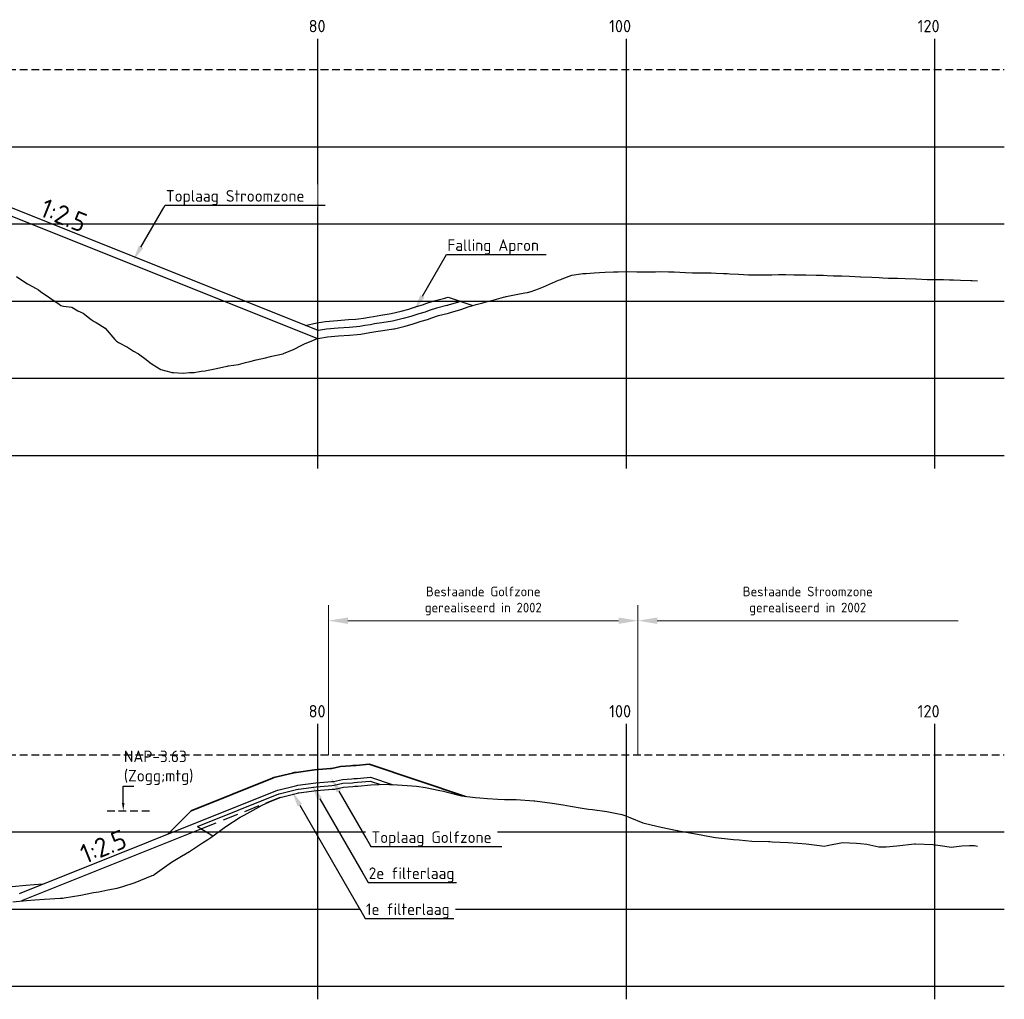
# Model space of a CAD drawing. Header units: metres. Extents: x 52809 to 58512, y 375258 to 377043.
# Tile 7 of 10: x 55707 to 55771, y 376820 to 376884. Entities that reach past the tile are written whole.
import ezdxf
from ezdxf import colors
from ezdxf.entities.mleader import LeaderData, LeaderLine
from ezdxf.math import Vec2, Vec3

# ---------------------------------------------------------------- set-up
doc = ezdxf.new("R2010")
doc.units = ezdxf.units.M
for name, pattern in [('ACAD_ISO08W100', [36, 24, -3, 6, -3]), ('DASHED', [0.75, 0.5, -0.25]), ('DASHED2', [0.375, 0.25, -0.125])]:
    doc.linetypes.add(name, pattern=pattern)
doc.layers.get('DEFPOINTS').update_dxf_attribs({"color": 30})
for name, color, linetype in [('B-WA-OB-LWS-2Hs-G', 140, 'DASHED'), ('B-WA-OB-NAP-G', 160, 'DASHED2'), ('N-WA-OB-ONTWERP- UITVULLING-G', 140, 'Continuous'), ('NAP', 10, 'ACAD_ISO08W100'), ('text', 7, 'Continuous')]:
    doc.layers.add(name, color=color, linetype=linetype)
for name, color, linetype, lineweight in [('B-WA-OB-ONTWERP-G', 92, 'Continuous', 25), ('N-CO-AM-T25', 7, 'Continuous', 25), ('N-WA-OB-BODEM-G', 252, 'Continuous', 35), ('N-WA-OB-BREUKSTEEN-G', 5, 'Continuous', 35)]:
    doc.layers.add(name, color=color, linetype=linetype, lineweight=lineweight)
doc.styles.add('NLCS-ISO', font='NLCS-ISO.ttf')
doc.styles.get("Standard").update_dxf_attribs({"font": 'NLCS-ISO.ttf'})
doc.dimstyles.new('NLCS-T25-PIJL_l3_h1', dxfattribs={"dimtxt": 2.5, "dimasz": 2.5, "dimexe": 2, "dimexo": 2, "dimgap": 0.7, "dimtad": 1, "dimdec": 3, "dimzin": 0, "dimdsep": 46, "dimtxsty": 'NLCS-ISO', "dimcen": 2.5, "dimdle": 2, "dimclrd": 256, "dimclre": 256, "dimclrt": 256, "dimadec": 1, "dimazin": 0, "dimtfac": 1, "dimtdec": 3, "dimtofl": 0, "dimtmove": 1, "dimatfit": 0, "dimfxl": 2, "dimfxlon": 1, "dimtfillclr": 254, "dimtolj": 1, "dimtzin": 0, "dimlwd": 18, "dimlwe": 18, "dimarcsym": 0})

# ---------------------------------------------------------------- blocks, each defined once
blk = doc.blocks.new('*D11')
at = {"linetype": 'Continuous', "lineweight": 18, "transparency": 16777216}
for p, q in [((55726.943, 376836.058), (55726.943, 376845.743)), ((55746.993, 376836.058), (55746.993, 376845.743)), ((55728.193, 376844.743), (55745.743, 376844.743))]:
    blk.add_line(p, q, dxfattribs=at)
at = {"transparency": 16777216}
for points in [[(55728.193, 376844.951), (55728.193, 376844.535), (55726.943, 376844.743)], [(55745.743, 376844.951), (55745.743, 376844.535), (55746.993, 376844.743)]]:
    blk.add_solid(points, dxfattribs=at)
at = {"layer": 'DEFPOINTS', "color": 0, "transparency": 16777216}
for p in [(55746.993, 376844.743), (55726.943, 376826.058), (55746.993, 376826.058)]:
    blk.add_point(p, dxfattribs=at)
at = {"transparency": 16777216, "insert": (55736.968, 376846.02), "char_height": 0.625, "attachment_point": 5, "style": 'NLCS-ISO'}
blk.add_mtext('\\A1;Bestaande Golfzone \\Pgerealiseerd in 2002', dxfattribs=at)

msp = doc.modelspace()

# ---------------------------------------------------------------- linework, layer by layer
at = {"linetype": 'Continuous', "lineweight": 18}
for p, q in [((55746.9933, 376836.0582), (55746.9933, 376845.7429)), ((55748.2433, 376844.7429), (55767.7593, 376844.7429))]:
    msp.add_line(p, q, dxfattribs=at)
msp.add_solid([(55748.2433, 376844.9512), (55748.2433, 376844.5346), (55746.9933, 376844.7429)])
at = {"layer": 'B-WA-OB-LWS-2Hs-G', "flags": 128}
msp.add_lwpolyline([(55712.578, 376832.4282), (55715.4392, 376832.4282)], dxfattribs=at)
at = {"layer": 'B-WA-OB-NAP-G', "ltscale": 2}
for points in [[(55644.6755, 376880.4468), (55770.7433, 376880.4468)], [(55644.6755, 376836.0582), (55770.7433, 376836.0582)]]:
    msp.add_lwpolyline(points, dxfattribs=at)
at = {"layer": 'B-WA-OB-ONTWERP-G', "flags": 128}
for points in [[(55735.5088, 376865.4335), (55735.3545, 376865.3806), (55734.6927, 376865.181), (55734.6591, 376865.1709), (55734.5984, 376865.1568), (55733.9284, 376864.99), (55733.4661, 376864.8365), (55733.1915, 376864.7384), (55732.7836, 376864.6154), (55732.4767, 376864.516), (55732.2802, 376864.4551), (55731.7805, 376864.3167), (55731.0921, 376864.1452), (55731.0895, 376864.1445), (55731.0739, 376864.1421), (55730.3932, 376864.0349), (55729.9259, 376863.9678), (55729.6639, 376863.9214), (55729.2874, 376863.8601), (55728.9573, 376863.8063), (55728.749, 376863.7811), (55728.2719, 376863.7469), (55727.5587, 376863.6959), (55727.5537, 376863.6957), (55726.8023, 376863.6333), (55726.2844, 376863.5399), (55726.2646, 376863.5357), (55692.4914, 376877.045)], [(55725.4311, 376863.8691), (55726.1879, 376864.0306), (55726.7371, 376864.1296), (55727.522, 376864.1948), (55727.5299, 376864.1951), (55728.2362, 376864.2457), (55728.7011, 376864.2789), (55728.887, 376864.3015), (55729.207, 376864.3536), (55729.5802, 376864.4144), (55729.8468, 376864.4615), (55730.3187, 376864.5293), (55730.9909, 376864.6352), (55731.6533, 376864.8003), (55732.1394, 376864.9349), (55732.3256, 376864.9926), (55732.6344, 376865.0927), (55733.0351, 376865.2135), (55733.3032, 376865.3092), (55733.789, 376865.4706), (55734.4815, 376865.643), (55734.5302, 376865.6543), (55734.5484, 376865.6597), (55734.6963, 376865.7043), (55736.301, 376865.1695)], [(55706.9055, 376827.0715), (55723.6261, 376833.7597), (55723.6572, 376833.7724), (55724.8067, 376834.0543), (55724.8889, 376834.0761), (55724.9559, 376834.0852), (55726.1098, 376834.2374), (55726.8822, 376834.2999), (55727.1383, 376834.3233), (55727.2663, 376834.3332), (55727.8388, 376834.4556), (55728.4574, 376834.4941), (55728.5861, 376834.5153), (55728.7947, 376834.5208), (55729.6555, 376834.6118), (55731.1372, 376834.1179)], [(55718.4404, 376831.4162), (55723.7197, 376833.5279), (55723.7345, 376833.5339), (55724.8685, 376833.812), (55724.9381, 376833.8305), (55724.9892, 376833.8375), (55726.1363, 376833.9887), (55726.9037, 376834.0508), (55727.1594, 376834.0741), (55727.3022, 376834.0852), (55727.8729, 376834.2072), (55728.4855, 376834.2454), (55728.6098, 376834.2658), (55728.8112, 376834.2712), (55729.6279, 376834.3574), (55730.3087, 376834.1305)], [(55718.4404, 376831.4162), (55719.4438, 376830.7949)], [(55694.2588, 376826.1675), (55697.1518, 376827.1319), (55697.257, 376827.1301), (55697.9565, 376827.1205), (55698.3823, 376827.1182), (55699.1188, 376827.1337), (55700.2826, 376827.1483), (55700.2964, 376827.1484), (55700.3171, 376827.1487), (55701.4665, 376827.1706), (55702.175, 376827.1901), (55702.6197, 376827.207), (55703.3521, 376827.2785), (55703.791, 376827.3213), (55704.0626, 376827.3362), (55704.9649, 376827.4001), (55705.9529, 376827.4869), (55706.1362, 376827.503), (55706.4309, 376827.5289), (55707.3147, 376827.6123), (55707.8662, 376827.6502), (55708.4443, 376827.687)]]:
    msp.add_lwpolyline(points, dxfattribs=at)
at = {"layer": 'N-WA-OB-BODEM-G', "linetype": 'Continuous', "lineweight": -3, "ltscale": 0.5}
for points in [[(55706.7065, 376867.0513), (55707.0529, 376866.8148), (55707.4265, 376866.5659), (55707.9778, 376866.2676), (55708.1465, 376866.1697), (55708.2609, 376866.0795), (55708.8666, 376865.6519), (55709.4689, 376865.2435), (55709.5866, 376865.1627), (55709.7603, 376865.1303), (55710.3066, 376865.0468), (55710.6769, 376864.8257), (55711.0267, 376864.6748), (55711.5428, 376864.2656), (55711.7467, 376864.1165), (55711.8849, 376864.0597), (55712.4667, 376863.6853), (55713.0929, 376862.952), (55713.1868, 376862.8599), (55713.3253, 376862.7683), (55713.9068, 376862.4653), (55714.3009, 376862.1998), (55714.6269, 376862.0287), (55715.1078, 376861.6561), (55715.3469, 376861.4789), (55715.5089, 376861.3611), (55716.0669, 376861.0107), (55716.7169, 376860.8463), (55716.787, 376860.8239), (55716.8903, 376860.8182), (55717.507, 376860.7772), (55717.9249, 376860.8133), (55718.227, 376860.8268), (55718.6728, 376860.9026), (55718.9471, 376860.9399), (55719.1329, 376860.9756), (55719.6671, 376861.0736), (55720.3409, 376861.2253), (55720.3871, 376861.2349), (55720.4553, 376861.2473), (55721.1072, 376861.3468), (55721.5489, 376861.4634), (55721.8272, 376861.5322), (55722.2378, 376861.6338), (55722.5473, 376861.712), (55722.757, 376861.7593), (55723.2673, 376861.8784), (55723.965, 376862.0316), (55723.9873, 376862.0398), (55724.0203, 376862.0524), (55724.7074, 376862.3383), (55725.173, 376862.5644), (55725.4274, 376862.7005), (55725.8028, 376862.8493), (55726.1474, 376862.9994), (55726.381, 376863.0493), (55726.8675, 376863.137), (55727.5853, 376863.1966), (55727.5875, 376863.1967), (55727.589, 376863.1968), (55728.3075, 376863.2482), (55728.797, 376863.2832), (55729.0276, 376863.3112), (55729.3678, 376863.3666), (55729.7476, 376863.4285), (55730.005, 376863.474), (55730.4676, 376863.5405), (55731.1503, 376863.648), (55731.1877, 376863.6537), (55731.213, 376863.66), (55731.9077, 376863.8331), (55732.421, 376863.9753), (55732.6278, 376864.0394), (55732.9328, 376864.1382), (55733.3478, 376864.2633), (55733.629, 376864.3637), (55734.0678, 376864.5095), (55734.7153, 376864.6706), (55734.7879, 376864.6875), (55734.837, 376864.7023), (55735.5079, 376864.9046), (55736.045, 376865.0889), (55736.2279, 376865.1486), (55736.4978, 376865.2255), (55736.948, 376865.3412), (55737.253, 376865.4196), (55737.668, 376865.5399), (55738.2803, 376865.7005), (55738.388, 376865.7317), (55738.4611, 376865.7479), (55739.1081, 376865.8854), (55739.6691, 376865.9813), (55739.8281, 376866.0124), (55740.0628, 376866.0811), (55740.5482, 376866.2451), (55740.8771, 376866.3791), (55741.2682, 376866.5351), (55741.8453, 376866.7975), (55741.9882, 376866.8584), (55742.0851, 376866.8957), (55742.7083, 376867.1303), (55743.2931, 376867.2206), (55743.4283, 376867.237), (55743.6278, 376867.2473), (55744.1483, 376867.286), (55744.5011, 376867.3072), (55744.8684, 376867.3324), (55745.4103, 376867.3395), (55745.5884, 376867.3419), (55745.7091, 376867.3451), (55746.3084, 376867.3613), (55746.9171, 376867.3523), (55747.0285, 376867.3507), (55747.1928, 376867.3505), (55747.7485, 376867.3501), (55748.1251, 376867.355), (55748.4686, 376867.3595), (55748.9753, 376867.345), (55749.1886, 376867.3389), (55749.3331, 376867.3348), (55750.0855, 376867.307), (55750.5411, 376867.2902), (55750.7578, 376867.2858), (55751.7491, 376867.2712), (55752.0687, 376867.2639), (55752.5403, 376867.2465), (55752.7888, 376867.2331), (55752.9571, 376867.2241), (55753.5088, 376867.1899), (55754.1652, 376867.1492), (55754.2288, 376867.1458), (55754.3228, 376867.146), (55754.9489, 376867.1436), (55755.3732, 376867.142), (55755.6689, 376867.1483), (55756.1053, 376867.1635), (55756.389, 376867.1782), (55756.5812, 376867.1721), (55757.109, 376867.1555), (55757.7892, 376867.1529), (55757.829, 376867.1518), (55757.8878, 376867.1517), (55758.5491, 376867.1364), (55758.9972, 376867.1197), (55759.2691, 376867.1096), (55759.6703, 376867.0947), (55759.9891, 376867.0864), (55760.2052, 376867.0778), (55760.7092, 376867.0578), (55761.4132, 376867.02), (55761.4292, 376867.0192), (55761.4528, 376867.0185), (55762.1492, 376867.0004), (55762.6212, 376866.9685), (55762.8693, 376866.9518), (55763.2353, 376866.9423), (55763.5893, 376866.9351), (55763.8292, 376866.9302), (55764.3094, 376866.9204), (55765.0178, 376866.8864), (55765.0294, 376866.8859), (55765.0372, 376866.8856), (55765.7494, 376866.8535), (55766.2452, 376866.8449), (55766.4695, 376866.8447), (55766.8003, 376866.8398), (55767.1895, 376866.8297), (55767.4532, 376866.8229), (55767.9095, 376866.8035), (55768.5828, 376866.7936), (55768.6296, 376866.7919), (55768.6612, 376866.7902), (55769.0093, 376866.7667)], [(55706.4763, 376826.531), (55707.3554, 376826.6139), (55707.8992, 376826.6513), (55708.5308, 376826.6915), (55709.552, 376826.7651), (55709.7063, 376826.7747), (55709.8018, 376826.7871), (55710.8818, 376826.962), (55711.7044, 376827.1232), (55712.0572, 376827.183), (55712.6276, 376827.2992), (55713.2327, 376827.4146), (55713.607, 376827.5146), (55714.4081, 376827.7919), (55715.5096, 376828.2293), (55715.5836, 376828.2606), (55715.7033, 376828.349), (55716.7591, 376829.0906), (55717.4122, 376829.4938), (55717.9345, 376829.7833), (55718.7789, 376830.3447), (55719.11, 376830.5648), (55719.3148, 376830.701), (55720.2854, 376831.4076), (55721.2173, 376832.0067), (55721.4609, 376832.1479), (55721.8546, 376832.3661), (55722.6363, 376832.7943), (55723.1199, 376833.014), (55723.8118, 376833.2955), (55724.9302, 376833.5698), (55724.9873, 376833.5849), (55725.0225, 376833.5897), (55726.1627, 376833.7401), (55726.9251, 376833.8017), (55727.1804, 376833.825), (55727.3382, 376833.8373), (55727.907, 376833.9588), (55728.5136, 376833.9966), (55728.6336, 376834.0164), (55728.8277, 376834.0216), (55729.6891, 376834.1125), (55730.7303, 376834.1428), (55730.8645, 376834.1382), (55731.0815, 376834.1216), (55732.04, 376834.0575), (55732.6329, 376834.0129), (55733.2155, 376833.9445), (55734.1572, 376833.7459), (55734.3909, 376833.6981), (55734.5355, 376833.6587), (55735.5664, 376833.394), (55736.4381, 376833.2889), (55736.7418, 376833.2618), (55737.2329, 376833.2264), (55737.9173, 376833.1793), (55738.3407, 376833.1682), (55739.0927, 376833.1603), (55740.2433, 376833.0797), (55740.2682, 376833.0781), (55740.3085, 376833.0724), (55741.4437, 376832.9303), (55742.1459, 376832.8066), (55742.6191, 376832.7332), (55743.3842, 376832.595), (55743.7946, 376832.5355), (55744.0485, 376832.5031), (55744.97, 376832.3852), (55745.951, 376832.1847), (55746.1455, 376832.1296), (55746.4598, 376831.9977), (55747.3209, 376831.6478), (55747.8536, 376831.5129), (55748.4964, 376831.3771), (55749.5355, 376831.1488), (55749.6719, 376831.1162), (55749.7562, 376831.101), (55750.8473, 376830.9222), (55751.6588, 376830.7684), (55752.0228, 376830.7052), (55752.6111, 376830.6331), (55753.1982, 376830.5726), (55753.5614, 376830.5351), (55754.3737, 376830.4642), (55755.464, 376830.4338), (55755.5491, 376830.4283), (55755.6868, 376830.4195), (55756.7246, 376830.3794), (55757.3666, 376830.3328), (55757.9001, 376830.2913), (55758.7624, 376830.1874), (55759.0755, 376830.1294), (55759.2692, 376830.1792), (55760.251, 376830.3747), (55761.1718, 376830.3387), (55761.4264, 376830.3154), (55761.8381, 376830.2636), (55762.6019, 376830.1006), (55763.0744, 376830.0842), (55763.7773, 376830.1595), (55764.9137, 376830.2812), (55764.9528, 376830.2858), (55764.977, 376830.2876), (55766.1283, 376830.24), (55766.8796, 376830.1387), (55767.3037, 376830.077), (55767.9894, 376830.1465), (55768.4792, 376830.1691), (55768.7822, 376830.1727), (55769.0093, 376830.1337)]]:
    msp.add_lwpolyline(points, dxfattribs=at)
at = {"layer": 'N-WA-OB-BREUKSTEEN-G', "color": 160, "linetype": 'Continuous', "lineweight": 35, "ltscale": 2, "flags": 128}
msp.add_lwpolyline([(55735.8175, 376833.3637), (55729.5673, 376835.4471), (55728.7393, 376835.3597), (55728.5064, 376835.3534), (55728.3629, 376835.3298), (55727.7243, 376835.29), (55727.1455, 376835.1663), (55727.0676, 376835.1603), (55726.8102, 376835.1368), (55726.021, 376835.073), (55724.8439, 376834.9177), (55724.7238, 376834.9013), (55724.5991, 376834.8683), (55723.3974, 376834.5735), (55723.3117, 376834.5387), (55718.0356, 376832.4282), (55716.5277, 376830.9203)], dxfattribs=at)
at = {"layer": 'N-WA-OB-ONTWERP- UITVULLING-G', "flags": 128}
for points in [[(55694.173, 376875.8338), (55726.2202, 376863.015)], [(55718.7046, 376831.2526), (55707.0315, 376826.5833)]]:
    msp.add_lwpolyline(points, dxfattribs=at)
at = {"layer": 'N-WA-OB-ONTWERP- UITVULLING-G', "linetype": 'DASHED2', "ltscale": 4, "flags": 128}
msp.add_lwpolyline([(55723.8118, 376833.2955), (55718.7046, 376831.2526)], dxfattribs=at)
at = {"layer": 'NAP', "color": 8, "linetype": 'ByBlock'}
for p, q in [((55726.2433, 376854.6033), (55726.2433, 376882.4468)), ((55746.2433, 376854.6033), (55746.2433, 376882.4468)), ((55766.2433, 376854.6033), (55766.2433, 376882.4468)), ((55726.2433, 376820.2147), (55726.2433, 376838.0582)), ((55746.2433, 376820.2147), (55746.2433, 376838.0582)), ((55766.2433, 376820.2147), (55766.2433, 376838.0582))]:
    msp.add_line(p, q, dxfattribs=at)
for points in [[(55644.6755, 376875.4468), (55770.7433, 376875.4468)], [(55644.6755, 376870.4468), (55770.7433, 376870.4468)], [(55644.6755, 376865.4468), (55770.7433, 376865.4468)], [(55644.6755, 376860.4468), (55770.7433, 376860.4468)], [(55644.6755, 376855.4468), (55770.7433, 376855.4468)], [(55644.6755, 376831.0582), (55770.7433, 376831.0582)], [(55644.6755, 376826.0582), (55770.7433, 376826.0582)], [(55644.6755, 376821.0582), (55770.7433, 376821.0582)]]:
    msp.add_lwpolyline(points, dxfattribs=at)

# ---------------------------------------------------------------- texts
at = {"insert": (55758.0013, 376846.02), "char_height": 0.625, "attachment_point": 5, "style": 'NLCS-ISO'}
msp.add_mtext('\\A1;Bestaande Stroomzone \\Pgerealiseerd in 2002', dxfattribs=at)
at = {"layer": 'N-CO-AM-T25', "char_height": 1.25, "attachment_point": 1, "style": 'NLCS-ISO'}
for insert, rotation in [((55708.6062, 376872.1432), 338.198591), ((55710.7071, 376830.1362), 21.801409)]:
    msp.add_mtext_dynamic_manual_height_columns('1:2.5', width=7.117607, gutter_width=1.25, heights=[0], dxfattribs=dict(at, insert=insert, rotation=rotation))
at = {"layer": 'text', "color": 8}
for s, p in [('80', (55725.6469, 376882.8652)), ('100', (55745.1233, 376882.8652)), ('120', (55765.1233, 376882.8652)), ('80', (55725.6469, 376838.4765)), ('100', (55745.1233, 376838.4765)), ('120', (55765.1233, 376838.4765))]:
    msp.add_text(s, height=0.8, dxfattribs=at).set_placement(p)

# ---------------------------------------------------------------- dimensions: what is measured, and where the dimension line sits
dim = msp.add_linear_dim(base=(55746.9933, 376844.7429), p1=(55726.9427, 376826.0582), p2=(55746.9933, 376826.0582), text='Bestaande Golfzone \\Pgerealiseerd in 2002', dimstyle='NLCS-T25-PIJL_l3_h1', override={"dimscale": 0.5, "dimtxt": 1.25, "dimasz": 2.5, "dimexe": 2, "dimexo": 20, "dimfxl": 100, "dimtfillclr": 256})
dim.commit()
dim.dimension.update_dxf_attribs({"geometry": '*D11', "text_midpoint": (55736.968, 376846.02)})

# ---------------------------------------------------------------- leaders
at = {"layer": 'N-CO-AM-T25'}
ml = msp.add_multileader_mtext('Standard', dxfattribs=at)
ml.set_content('NAP-3.63 (Zogg;mtg)', color=256, style='NLCS-ISO')
ml.set_leader_properties()
ml.build(insert=Vec2(0, 0))
ml.multileader.update_dxf_attribs({"text_left_attachment_type": 5, "dogleg_length": 0.36, "arrow_head_size": 0.5, "scale": 0.1})
ctx = ml.context
ctx.base_point, ctx.scale, ctx.char_height, ctx.arrow_head_size, ctx.landing_gap_size, ctx.plane_origin = Vec3(55713.6662, 376834.0278), 0.1, 0.75, 0.5, 0.009, Vec3(55713.6302, 376832.4282)
ctx.left_attachment = 5
notes = []
notes.append((ctx, [(0, (1, 1, 0), (55713.6302, 376834.0278), (1, 0), 0.036, [(0, [(55713.6302, 376832.4282)], 0, [])])]))
ctx.mtext.insert, ctx.mtext.width, ctx.mtext.flow_direction = Vec3(55713.6752, 376836.3278), 6.406704, 5
for ctx, leaders in notes:
    for number, flags, end, landing, length, lines in leaders:
        leader = LeaderData()
        leader.index, (leader.has_last_leader_line, leader.has_dogleg_vector, leader.attachment_direction) = number, flags
        leader.last_leader_point, leader.dogleg_vector, leader.dogleg_length = Vec3(end), Vec3(landing), length
        for number, points, colour, breaks in lines:
            line = LeaderLine()
            line.index, line.vertices, line.color, line.breaks = number, Vec3.list(points), colors.encode_raw_color(colour), breaks
            leader.lines.append(line)
        ctx.leaders.append(leader)

# ---------------------------------------------------------------- next in the draw order: leaders
ml = msp.add_multileader_mtext('Standard')
ml.set_content('Toplaag Stroomzone ', color=256, style='NLCS-ISO')
ml.set_leader_properties()
ml.build(insert=Vec2(0, 0))
ml.multileader.update_dxf_attribs({"text_left_attachment_type": 5, "text_right_attachment_type": 5, "dogleg_length": 0.36, "arrow_head_size": 1, "scale": 0.1})
ctx = ml.context
ctx.base_point, ctx.scale, ctx.char_height, ctx.arrow_head_size, ctx.landing_gap_size, ctx.plane_origin = Vec3(55716.3881, 376871.6639), 0.1, 0.75, 1, 0.009, Vec3(55711.9864, 376877.6031)
ctx.left_attachment, ctx.right_attachment = 5, 5
notes = []
notes.append((ctx, [(0, (1, 1, 0), (55716.3521, 376871.6639), (1, 0), 0.036, [(0, [(55714.2794, 376868.0859)], 0, [])])]))
ctx.mtext.insert, ctx.mtext.flow_direction = Vec3(55716.3971, 376872.6389), 5
ctx.mtext.has_bg_fill, ctx.mtext.bg_color, ctx.mtext.bg_scale_factor, ctx.mtext.bg_transparency, ctx.mtext.use_window_bg_color = 1, -1027028792, 1.5, 0, 1
ml = msp.add_multileader_mtext('Standard')
ml.set_content('Falling Apron', color=256, style='NLCS-ISO')
ml.set_leader_properties()
ml.build(insert=Vec2(0, 0))
ml.multileader.update_dxf_attribs({"text_left_attachment_type": 5, "text_right_attachment_type": 5, "dogleg_length": 0.36, "arrow_head_size": 1, "scale": 0.1})
ctx = ml.context
ctx.base_point, ctx.scale, ctx.char_height, ctx.arrow_head_size, ctx.landing_gap_size, ctx.plane_origin = Vec3(55734.6314, 376868.4711), 0.1, 0.75, 1, 0.009, Vec3(55730.2297, 376874.4103)
ctx.left_attachment, ctx.right_attachment = 5, 5
notes.append((ctx, [(0, (1, 1, 0), (55734.5954, 376868.4711), (1, 0), 0.036, [(0, [(55732.5227, 376864.8931)], 0, [])])]))
ctx.mtext.insert, ctx.mtext.flow_direction = Vec3(55734.6404, 376869.4461), 5
ctx.mtext.has_bg_fill, ctx.mtext.bg_color, ctx.mtext.bg_scale_factor, ctx.mtext.bg_transparency, ctx.mtext.use_window_bg_color = 1, -1027028792, 1.5, 0, 1
ml = msp.add_multileader_mtext('Standard')
ml.set_content('Toplaag Golfzone', color=256, style='NLCS-ISO')
ml.set_leader_properties()
ml.build(insert=Vec2(0, 0))
ml.multileader.update_dxf_attribs({"text_left_attachment_type": 5, "text_right_attachment_type": 5, "dogleg_length": 0.36, "arrow_head_size": 1, "scale": 0.1})
ctx = ml.context
ctx.base_point, ctx.scale, ctx.char_height, ctx.arrow_head_size, ctx.landing_gap_size, ctx.plane_origin = Vec3(55729.7135, 376830.1159), 0.1, 0.75, 1, 0.009, Vec3(55751.6832, 376836.0551)
ctx.left_attachment, ctx.right_attachment = 5, 5
notes.append((ctx, [(1, (1, 1, 0), (55729.6775, 376830.1159), (1, 0), 0.036, [(0, [(55727.1028, 376834.5732)], 0, [])])]))
ctx.mtext.insert, ctx.mtext.flow_direction = Vec3(55729.7225, 376831.0909), 5
ctx.mtext.has_bg_fill, ctx.mtext.bg_color, ctx.mtext.bg_scale_factor, ctx.mtext.bg_transparency, ctx.mtext.use_window_bg_color = 1, -1027028792, 1.5, 0, 1
for ctx, leaders in notes:
    for number, flags, end, landing, length, lines in leaders:
        leader = LeaderData()
        leader.index, (leader.has_last_leader_line, leader.has_dogleg_vector, leader.attachment_direction) = number, flags
        leader.last_leader_point, leader.dogleg_vector, leader.dogleg_length = Vec3(end), Vec3(landing), length
        for number, points, colour, breaks in lines:
            line = LeaderLine()
            line.index, line.vertices, line.color, line.breaks = number, Vec3.list(points), colors.encode_raw_color(colour), breaks
            leader.lines.append(line)
        ctx.leaders.append(leader)

# ---------------------------------------------------------------- next in the draw order: leaders
ml = msp.add_multileader_mtext('Standard')
ml.set_content('2e filterlaag', color=256, style='NLCS-ISO')
ml.set_leader_properties()
ml.build(insert=Vec2(0, 0))
ml.multileader.update_dxf_attribs({"text_left_attachment_type": 5, "text_right_attachment_type": 5, "dogleg_length": 0.36, "arrow_head_size": 1, "scale": 0.1})
ctx = ml.context
ctx.base_point, ctx.scale, ctx.char_height, ctx.arrow_head_size, ctx.landing_gap_size, ctx.plane_origin = Vec3(55729.5341, 376827.7838), 0.1, 0.75, 1, 0.009, Vec3(55751.5038, 376833.723)
ctx.left_attachment, ctx.right_attachment = 5, 5
notes = []
notes.append((ctx, [(1, (1, 1, 0), (55729.4981, 376827.7838), (1, 0), 0.036, [(0, [(55725.8759, 376834.0576)], 0, [])])]))
ctx.mtext.insert, ctx.mtext.flow_direction = Vec3(55729.5431, 376828.7588), 5
ctx.mtext.has_bg_fill, ctx.mtext.bg_color, ctx.mtext.bg_scale_factor, ctx.mtext.bg_transparency, ctx.mtext.use_window_bg_color = 1, -1027028792, 1.5, 0, 1
for ctx, leaders in notes:
    for number, flags, end, landing, length, lines in leaders:
        leader = LeaderData()
        leader.index, (leader.has_last_leader_line, leader.has_dogleg_vector, leader.attachment_direction) = number, flags
        leader.last_leader_point, leader.dogleg_vector, leader.dogleg_length = Vec3(end), Vec3(landing), length
        for number, points, colour, breaks in lines:
            line = LeaderLine()
            line.index, line.vertices, line.color, line.breaks = number, Vec3.list(points), colors.encode_raw_color(colour), breaks
            leader.lines.append(line)
        ctx.leaders.append(leader)

# ---------------------------------------------------------------- next in the draw order: leaders
ml = msp.add_multileader_mtext('Standard')
ml.set_content('1e filterlaag', color=256, style='NLCS-ISO')
ml.set_leader_properties()
ml.build(insert=Vec2(0, 0))
ml.multileader.update_dxf_attribs({"text_left_attachment_type": 5, "text_right_attachment_type": 5, "dogleg_length": 0.36, "arrow_head_size": 1, "scale": 0.1})
ctx = ml.context
ctx.base_point, ctx.scale, ctx.char_height, ctx.arrow_head_size, ctx.landing_gap_size, ctx.plane_origin = Vec3(55729.3546, 376825.4517), 0.1, 0.75, 1, 0.009, Vec3(55751.3243, 376831.3909)
ctx.left_attachment, ctx.right_attachment = 5, 5
notes = []
notes.append((ctx, [(1, (1, 1, 0), (55729.3186, 376825.4517), (1, 0), 0.036, [(0, [(55724.5791, 376833.6607)], 0, [])])]))
ctx.mtext.insert, ctx.mtext.flow_direction = Vec3(55729.3636, 376826.4267), 5
ctx.mtext.has_bg_fill, ctx.mtext.bg_color, ctx.mtext.bg_scale_factor, ctx.mtext.bg_transparency, ctx.mtext.use_window_bg_color = 1, -1027028792, 1.5, 0, 1
for ctx, leaders in notes:
    for number, flags, end, landing, length, lines in leaders:
        leader = LeaderData()
        leader.index, (leader.has_last_leader_line, leader.has_dogleg_vector, leader.attachment_direction) = number, flags
        leader.last_leader_point, leader.dogleg_vector, leader.dogleg_length = Vec3(end), Vec3(landing), length
        for number, points, colour, breaks in lines:
            line = LeaderLine()
            line.index, line.vertices, line.color, line.breaks = number, Vec3.list(points), colors.encode_raw_color(colour), breaks
            leader.lines.append(line)
        ctx.leaders.append(leader)

doc.saveas('drawing.dxf')
